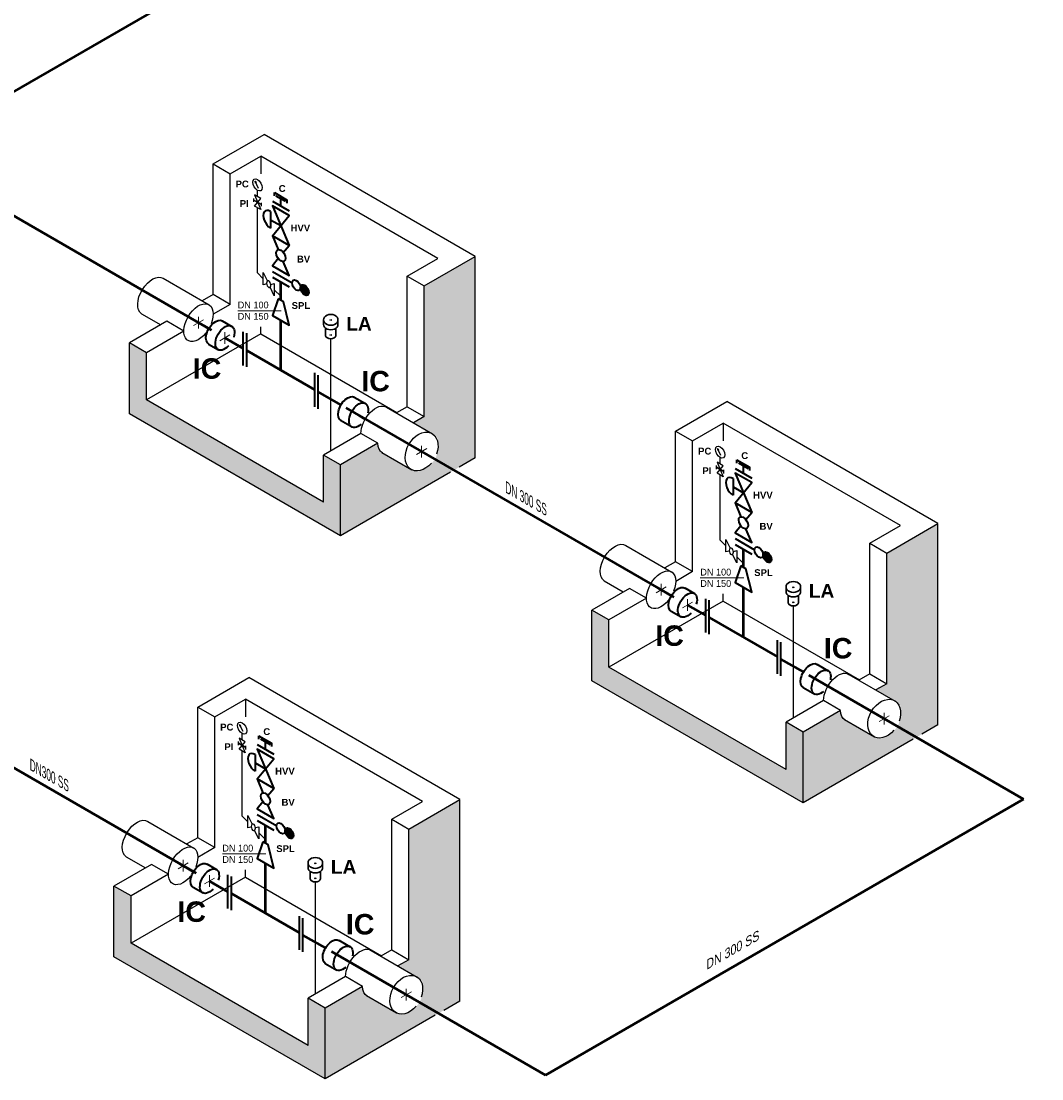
# Model space of a CAD drawing. Header units: millimetres. Extents: x 244 to 2461, y -1517 to 72.
# Tile 2 of 32: x 702 to 1052, y -1517 to -1155. Entities that reach past the tile are written whole.
import ezdxf

# ---------------------------------------------------------------- set-up
doc = ezdxf.new("R2010")
doc.units = ezdxf.units.MM
doc.linetypes.add('ACAD_ISO10W100', pattern=[18, 12, -3, 0, -3])
for name, color, linetype, lineweight in [('Achsen', 253, 'ACAD_ISO10W100', 15), ('Armatur-Entleerung', 7, 'Continuous', 30), ('Armaturen-Auslagerung', 7, 'Continuous', 40), ('Auslagerung', 1, 'Continuous', 50), ('Text', 7, 'Continuous', 18), ('Text groß', 7, 'Continuous', 18)]:
    doc.layers.add(name, color=color, linetype=linetype, lineweight=lineweight)
for name, color, linetype in [('DN 025-', 8, 'Continuous'), ('effekte', 7, 'Continuous'), ('gebäude', 8, 'Continuous'), ('rohrdurchführung', 7, 'Continuous')]:
    doc.layers.add(name, color=color, linetype=linetype)
doc.styles.add('isotext', font='arial.ttf', dxfattribs={"oblique": 30, "height": 3})

msp = doc.modelspace()

# ---------------------------------------------------------------- hatches: boundary and pattern name
at = {"layer": 'Armaturen-Auslagerung'}
h = msp.add_hatch(color=256, dxfattribs=at)
edge = h.paths.add_edge_path()
edge.add_ellipse((799.17, -1247.01), major_axis=(1.03, -1.76), ratio=0.573604, start_angle=0, end_angle=360)
h = msp.add_hatch(color=256, dxfattribs=at)
edge = h.paths.add_edge_path()
edge.add_ellipse((957.54, -1338.44), major_axis=(1.03, -1.76), ratio=0.573604, start_angle=0, end_angle=360)
h = msp.add_hatch(color=256, dxfattribs=at)
edge = h.paths.add_edge_path()
edge.add_ellipse((793.9, -1432.92), major_axis=(1.03, -1.76), ratio=0.573604, start_angle=0, end_angle=360)
at = {"layer": 'DN 025-'}
h = msp.add_hatch(color=256, dxfattribs=at)
h.paths.add_polyline_path([(782.17, -1209.75), (782.47, -1210.38), (782.6, -1210.29)])
h.paths.add_polyline_path([(782.35, -1210.45), (782.47, -1210.38), (782.17, -1209.75)])
h = msp.add_hatch(color=256, dxfattribs=at)
h.paths.add_polyline_path([(940.53, -1301.18), (940.84, -1301.81), (940.97, -1301.72)])
h.paths.add_polyline_path([(940.72, -1301.88), (940.84, -1301.81), (940.53, -1301.18)])
h = msp.add_hatch(color=256, dxfattribs=at)
h.paths.add_polyline_path([(776.9, -1395.65), (777.2, -1396.28), (777.33, -1396.2)])
h.paths.add_polyline_path([(777.08, -1396.36), (777.2, -1396.28), (776.9, -1395.65)])
at = {"layer": 'effekte', "true_color": 0xc9c8c0}
h = msp.add_hatch(color=9, dxfattribs=at)
edge = h.paths.add_edge_path()
edge.add_line((907, -808.93), (787.99, -740.22))
edge.add_line((787.99, -740.22), (787.99, -869.96))
edge.add_line((787.99, -869.96), (1382.83, -1213.39))
edge.add_line((1382.83, -1213.39), (1412.02, -1196.54))
edge.add_line((1412.02, -1196.54), (1401.34, -1190.37))
edge.add_ellipse((1397.01, -1187.87), major_axis=(3.06, -5.3), ratio=0.57735, start_angle=0, end_angle=45, ccw=False)
edge.add_line((1400.08, -1193.18), (1394.24, -1196.55))
edge.add_ellipse((1391.77, -1190.9), major_axis=(3.06, -5.3), ratio=0.57735, start_angle=180, end_angle=360, ccw=False)
edge.add_ellipse((1391.77, -1190.9), major_axis=(3.06, -5.3), ratio=0.57735, start_angle=0, end_angle=180)
edge.add_line((1388.71, -1185.6), (1390.89, -1184.34))
edge.add_line((1390.89, -1184.34), (1346.3, -1158.6))
edge.add_ellipse((1341.97, -1156.1), major_axis=(3.06, -5.3), ratio=0.57735, start_angle=0, end_angle=45, ccw=False)
edge.add_line((1345.04, -1161.4), (1339.2, -1164.77))
edge.add_ellipse((1336.73, -1159.12), major_axis=(3.06, -5.3), ratio=0.57735, start_angle=180, end_angle=360, ccw=False)
edge.add_ellipse((1336.73, -1159.12), major_axis=(3.06, -5.3), ratio=0.57735, start_angle=0, end_angle=180)
edge.add_line((1333.67, -1153.82), (1335.85, -1152.56))
edge.add_line((1335.85, -1152.56), (1044.98, -984.63))
edge.add_ellipse((1040.65, -982.13), major_axis=(3.06, -5.3), ratio=0.57735, start_angle=0, end_angle=45, ccw=False)
edge.add_line((1043.71, -987.43), (1037.88, -990.8))
edge.add_ellipse((1035.4, -985.15), major_axis=(3.06, -5.3), ratio=0.57735, start_angle=180, end_angle=360, ccw=False)
edge.add_ellipse((1035.4, -985.15), major_axis=(3.06, -5.3), ratio=0.57735, start_angle=0, end_angle=180)
edge.add_line((1032.34, -979.85), (1034.53, -978.59))
edge.add_line((1034.53, -978.59), (989.94, -952.85))
edge.add_ellipse((985.61, -950.35), major_axis=(3.06, -5.3), ratio=0.57735, start_angle=0, end_angle=45, ccw=False)
edge.add_line((988.67, -955.65), (982.84, -959.02))
edge.add_ellipse((980.36, -953.38), major_axis=(3.06, -5.3), ratio=0.57735, start_angle=180, end_angle=360, ccw=False)
edge.add_ellipse((980.36, -953.38), major_axis=(3.06, -5.3), ratio=0.57735, start_angle=0, end_angle=180)
edge.add_line((977.3, -948.07), (979.49, -946.81))
edge.add_line((979.49, -946.81), (934.9, -921.07))
edge.add_ellipse((930.57, -918.57), major_axis=(3.06, -5.3), ratio=0.57735, start_angle=0, end_angle=45, ccw=False)
edge.add_line((933.63, -923.87), (927.8, -927.24))
edge.add_ellipse((925.32, -921.6), major_axis=(3.06, -5.3), ratio=0.57735, start_angle=180, end_angle=360, ccw=False)
edge.add_ellipse((925.32, -921.6), major_axis=(3.06, -5.3), ratio=0.57735, start_angle=0, end_angle=180)
edge.add_line((922.26, -916.3), (924.45, -915.04))
edge.add_line((924.45, -915.04), (907, -904.96))
edge.add_line((907, -904.96), (907, -808.93))
for points in [[(836.39, -1292.44), (840.1, -1290.29), (840.1, -1245.59), (857.59, -1235.49), (857.59, -1304.43), (811.44, -1331.08), (811.44, -1306.84), (824.26, -1299.44), (824.26, -1300.53), (824.33, -1300.92), (824.42, -1301.36), (824.73, -1301.93), (825.45, -1302.67), (835.75, -1308.69), (836.6, -1308.87), (838.01, -1309.01), (839.42, -1308.79), (840.26, -1308.34), (841.13, -1307.8), (841.9, -1307.05), (842.58, -1306.39), (843.65, -1305.11), (844.22, -1303.93), (844.53, -1302.81), (845, -1300.18), (844.88, -1299.11), (844.7, -1297.79), (844.27, -1297.04), (842.95, -1296.05)], [(744.98, -1284.62), (744.98, -1268.46), (739.14, -1265.1), (739.14, -1289.34), (811.44, -1331.08), (811.44, -1306.84), (805.61, -1303.47), (805.61, -1319.63)], [(994.76, -1383.87), (998.47, -1381.73), (998.47, -1337.02), (1015.96, -1326.92), (1015.96, -1395.86), (969.81, -1422.51), (969.81, -1398.27), (982.63, -1390.87), (982.63, -1391.97), (982.7, -1392.36), (982.78, -1392.8), (983.09, -1393.37), (983.82, -1394.1), (994.12, -1400.12), (994.97, -1400.3), (996.38, -1400.44), (997.79, -1400.22), (998.62, -1399.77), (999.49, -1399.23), (1000.26, -1398.48), (1000.95, -1397.83), (1002.02, -1396.54), (1002.59, -1395.37), (1002.89, -1394.25), (1003.37, -1391.62), (1003.24, -1390.55), (1003.07, -1389.22), (1002.64, -1388.47), (1001.31, -1387.48)], [(903.34, -1376.06), (903.34, -1359.9), (897.51, -1356.53), (897.51, -1380.77), (969.81, -1422.51), (969.81, -1398.27), (963.98, -1394.91), (963.98, -1411.06)], [(831.12, -1478.34), (834.83, -1476.2), (834.83, -1431.49), (852.32, -1421.4), (852.32, -1490.34), (806.18, -1516.98), (806.18, -1492.75), (818.99, -1485.35), (819, -1486.44), (819.07, -1486.83), (819.15, -1487.27), (819.46, -1487.84), (820.18, -1488.58), (830.48, -1494.59), (831.34, -1494.78), (832.74, -1494.91), (834.15, -1494.69), (834.99, -1494.24), (835.86, -1493.71), (836.63, -1492.95), (837.32, -1492.3), (838.39, -1491.01), (838.96, -1489.84), (839.26, -1488.72), (839.74, -1486.09), (839.61, -1485.02), (839.44, -1483.69), (839, -1482.94), (837.68, -1481.96)], [(739.71, -1470.53), (739.71, -1454.37), (733.88, -1451.01), (733.88, -1475.24), (806.18, -1516.98), (806.18, -1492.75), (800.34, -1489.38), (800.34, -1505.54)]]:
    msp.add_hatch(color=9, dxfattribs=at).paths.add_polyline_path(points)

# ---------------------------------------------------------------- linework, layer by layer
at = {"layer": 'Achsen'}
for p, q in [((762.82, -1256.16), (762.82, -1260.16)), ((764.56, -1257.16), (761.09, -1259.16)), ((770.13, -1264.38), (773.59, -1262.38)), ((771.86, -1261.38), (771.86, -1265.38)), ((837.49, -1303.27), (840.96, -1301.27)), ((839.22, -1300.27), (839.22, -1304.27)), ((922.92, -1348.59), (919.46, -1350.59)), ((921.19, -1347.59), (921.19, -1351.59)), ((928.5, -1355.81), (931.96, -1353.81)), ((930.23, -1352.81), (930.23, -1356.81)), ((995.86, -1394.7), (999.32, -1392.7)), ((997.59, -1391.7), (997.59, -1395.7)), ((759.29, -1443.07), (755.82, -1445.07)), ((757.56, -1442.07), (757.56, -1446.07)), ((766.59, -1447.29), (766.59, -1451.29)), ((764.86, -1450.29), (768.33, -1448.29)), ((832.23, -1489.18), (835.69, -1487.18)), ((833.96, -1486.18), (833.96, -1490.18))]:
    msp.add_line(p, q, dxfattribs=at)
at = {"layer": 'Achsen', "lineweight": 15}
for p, q in [((808.42, -1257.47), (807.78, -1257.1)), ((807.78, -1257.47), (808.42, -1257.1)), ((807.78, -1262.6), (808.42, -1262.23)), ((808.42, -1262.6), (807.78, -1262.23)), ((966.78, -1348.9), (966.15, -1348.53)), ((966.15, -1348.9), (966.78, -1348.53)), ((966.15, -1354.03), (966.78, -1353.66)), ((966.78, -1354.03), (966.15, -1353.66)), ((803.15, -1443.37), (802.52, -1443.01)), ((802.52, -1443.37), (803.15, -1443.01)), ((802.52, -1448.5), (803.15, -1448.14)), ((803.15, -1448.5), (802.52, -1448.14))]:
    msp.add_line(p, q, dxfattribs=at)
at = {"layer": 'Armatur-Entleerung'}
for p, q in [((805.64, -1258.95), (805.64, -1257.19)), ((810.56, -1258.76), (810.56, -1257.19)), ((806.34, -1262.67), (806.34, -1260.08)), ((809.86, -1262.67), (809.86, -1260.08)), ((964, -1350.38), (964, -1348.62)), ((968.93, -1350.2), (968.93, -1348.62)), ((964.71, -1354.1), (964.71, -1351.51)), ((968.23, -1354.1), (968.23, -1351.51)), ((800.37, -1444.86), (800.37, -1443.1)), ((805.3, -1444.67), (805.3, -1443.1)), ((801.07, -1448.57), (801.07, -1445.99)), ((804.59, -1448.57), (804.59, -1445.99))]:
    msp.add_line(p, q, dxfattribs=at)
at = {"layer": 'Armatur-Entleerung', "extrusion": (0, 0, -1)}
for centre in [(808.1, -1257.1), (966.47, -1348.53), (802.83, -1443)]:
    msp.add_ellipse(centre, major_axis=(-2.47, 0), ratio=0.707107, start_param=6.229713, end_param=9.478251, dxfattribs=at)
at = {"layer": 'Armatur-Entleerung'}
for centre, major_axis, start_param, end_param in [((808.1, -1257.28), (-2.47, 0), 6.229713, 9.478251), ((808.1, -1258.86), (-2.47, 0), 6.229713, 9.478251), ((808.1, -1262.41), (-1.8, 0), 6.484813, 9.22315), ((966.47, -1348.72), (-2.47, 0), 6.229713, 9.478251), ((966.47, -1350.29), (-2.47, 0), 6.229713, 9.478251), ((966.47, -1353.85), (-1.8, 0), 6.484813, 9.22315), ((802.83, -1443.19), (-2.47, 0), 6.229713, 9.478251), ((802.83, -1444.76), (-2.47, 0), 6.229713, 9.478251), ((802.83, -1448.32), (-1.8, 0), 6.484813, 9.22315)]:
    msp.add_ellipse(centre, major_axis=major_axis, ratio=0.707107, start_param=start_param, end_param=end_param, dxfattribs=at)
at = {"layer": 'Armaturen-Auslagerung'}
for p, q in [((788.79, -1213.66), (793.18, -1216.2)), ((788.79, -1214.77), (788.79, -1213.66)), ((789.28, -1214.71), (792.58, -1216.61)), ((790.99, -1218.27), (790.99, -1215.69)), ((793.18, -1217.31), (793.18, -1216.2)), ((788.13, -1216.62), (793.85, -1219.92)), ((787.49, -1220.06), (787.49, -1222.93)), ((787.49, -1222.93), (790.99, -1224.95)), ((787.49, -1222.93), (787.49, -1225.8)), ((788.13, -1240.63), (794.84, -1244.51)), ((788.13, -1242.61), (793.85, -1245.92)), ((770.92, -1257.5), (774.26, -1259.43)), ((778.15, -1272.78), (778.15, -1261.24)), ((779.33, -1273.31), (779.33, -1261.76)), ((766.25, -1265.47), (769.65, -1267.43)), ((802.65, -1286.93), (802.65, -1275.38)), ((803.83, -1287.64), (803.83, -1276.09)), ((816.13, -1283.61), (820.03, -1285.86)), ((811.47, -1291.58), (815.41, -1293.85)), ((947.16, -1305.1), (951.55, -1307.63)), ((947.16, -1306.21), (947.16, -1305.1)), ((947.65, -1306.14), (950.95, -1308.05)), ((946.5, -1308.05), (952.22, -1311.35)), ((949.36, -1309.7), (949.36, -1307.12)), ((951.55, -1308.74), (951.55, -1307.63)), ((945.86, -1311.5), (945.86, -1314.37)), ((945.86, -1314.37), (949.36, -1316.39)), ((945.86, -1314.37), (945.86, -1317.24)), ((946.5, -1332.07), (953.21, -1335.94)), ((946.5, -1334.05), (952.22, -1337.35)), ((929.28, -1348.94), (932.63, -1350.87)), ((936.52, -1364.22), (936.52, -1352.67)), ((937.69, -1364.74), (937.69, -1353.19)), ((924.62, -1356.9), (928.01, -1358.86)), ((961.02, -1378.36), (961.02, -1366.82)), ((962.2, -1379.07), (962.2, -1367.52)), ((974.5, -1375.04), (978.4, -1377.29)), ((969.84, -1383.01), (973.78, -1385.29)), ((783.53, -1399.57), (787.92, -1402.11)), ((783.53, -1400.68), (783.53, -1399.57)), ((784.02, -1400.61), (787.31, -1402.52)), ((782.86, -1402.52), (788.58, -1405.83)), ((785.72, -1404.17), (785.72, -1401.6)), ((787.92, -1403.22), (787.92, -1402.11)), ((782.22, -1405.97), (782.22, -1408.84)), ((782.22, -1408.84), (785.72, -1410.86)), ((782.22, -1408.84), (782.22, -1411.71)), ((782.86, -1426.54), (789.58, -1430.42)), ((782.86, -1428.52), (788.58, -1431.82)), ((765.65, -1443.41), (768.99, -1445.34)), ((772.89, -1458.69), (772.89, -1447.14)), ((774.06, -1459.21), (774.06, -1447.67)), ((760.99, -1451.38), (764.38, -1453.34)), ((797.39, -1472.84), (797.39, -1461.29)), ((798.56, -1473.54), (798.56, -1462)), ((810.87, -1469.51), (814.76, -1471.76)), ((806.2, -1477.48), (810.15, -1479.76))]:
    msp.add_line(p, q, dxfattribs=at)
for points in [[(788.13, -1228.42), (793.85, -1221.49), (788.13, -1218.19), (793.85, -1231.72)], [(791.85, -1234.15), (793.85, -1231.72), (788.13, -1228.42), (790.12, -1233.14)], [(790.13, -1236.23), (788.13, -1238.65), (793.85, -1241.96), (791.85, -1237.23)], [(946.5, -1319.85), (952.22, -1312.92), (946.5, -1309.62), (952.22, -1323.16)], [(950.22, -1325.58), (952.22, -1323.16), (946.5, -1319.85), (948.49, -1324.57)], [(948.5, -1327.66), (946.5, -1330.09), (952.22, -1333.39), (950.22, -1328.67)], [(782.86, -1414.33), (788.58, -1407.4), (782.86, -1404.09), (788.58, -1417.63)], [(786.58, -1420.05), (788.58, -1417.63), (782.86, -1414.33), (784.86, -1419.05)], [(784.86, -1422.14), (782.86, -1424.56), (788.58, -1427.86), (786.59, -1423.14)]]:
    msp.add_lwpolyline(points, dxfattribs=at)
for points in [[(790.1, -1250), (788.13, -1255.7), (793.85, -1259), (791.88, -1251.03)], [(948.47, -1341.43), (946.5, -1347.13), (952.22, -1350.44), (950.25, -1342.46)], [(784.83, -1435.9), (782.86, -1441.61), (788.59, -1444.91), (786.62, -1436.93)]]:
    msp.add_lwpolyline(points, close=True, dxfattribs=at)
for centre in [(787.49, -1222.93), (945.86, -1314.37), (782.22, -1408.84)]:
    msp.add_ellipse(centre, major_axis=(1.8, -3.05), ratio=0.573604, start_param=2.343025, end_param=5.484618, dxfattribs=at)
for centre, major_axis in [((790.99, -1235.19), (1.15, -1.95)), ((796.29, -1245.34), (1.03, -1.76)), ((799.17, -1247.01), (1.03, -1.76)), ((949.36, -1326.62), (1.15, -1.95)), ((954.65, -1336.78), (1.03, -1.76)), ((957.54, -1338.44), (1.03, -1.76)), ((785.72, -1421.09), (1.15, -1.95)), ((791.02, -1431.25), (1.03, -1.76)), ((793.9, -1432.92), (1.03, -1.76))]:
    msp.add_ellipse(centre, major_axis=major_axis, ratio=0.573604, dxfattribs=at)
at = {"layer": 'Armaturen-Auslagerung', "extrusion": (0, 0, -1)}
for centre, start_param, end_param in [((768.65, -1261.53), 6.248229, 9.449833), ((771.86, -1263.38), 5.102321, 10.59574), ((813.87, -1287.63), 6.248229, 9.449833), ((817.63, -1289.8), 5.224128, 10.473935), ((927.02, -1352.96), 6.248229, 9.449833), ((930.23, -1354.81), 5.102321, 10.59574), ((972.24, -1379.06), 6.248229, 9.449833), ((976, -1381.24), 5.224128, 10.473935), ((763.39, -1447.43), 6.248229, 9.449833), ((766.59, -1449.29), 5.102321, 10.59574), ((808.6, -1473.54), 6.248229, 9.449833), ((812.36, -1475.71), 5.224128, 10.473935)]:
    msp.add_ellipse(centre, major_axis=(-2.34, -3.98), ratio=0.573604, start_param=start_param, end_param=end_param, dxfattribs=at)
at = {"layer": 'Auslagerung'}
for p, q in [((1038.47, -983.39), (662.68, -1200.34)), ((662.68, -1200.34), (767.24, -1260.71)), ((813.29, -1287.3), (925.61, -1352.14)), ((971.79, -1378.81), (1045.27, -1421.23)), ((649.65, -1381.77), (761.97, -1446.62)), ((1045.27, -1421.23), (881.63, -1515.7)), ((808.33, -1473.38), (881.63, -1515.7))]:
    msp.add_line(p, q, dxfattribs=at)
at = {"layer": 'Auslagerung', "linetype": 'Continuous', "ltscale": 0.2}
for p, q in [((790.99, -1250.51), (790.99, -1244.26)), ((790.99, -1250.51), (790.99, -1247.08)), ((761.69, -1257.51), (766.36, -1260.19)), ((790.99, -1274.42), (790.99, -1257.35)), ((771.86, -1263.38), (778.15, -1267.01)), ((779.33, -1267.69), (802.65, -1281.16)), ((811.59, -1286.28), (803.83, -1281.86)), ((817.87, -1289.96), (819.93, -1291.14)), ((949.36, -1341.95), (949.36, -1335.7)), ((949.36, -1341.95), (949.36, -1338.51)), ((920.05, -1348.94), (924.73, -1351.63)), ((949.36, -1365.85), (949.36, -1348.79)), ((930.23, -1354.81), (936.52, -1358.44)), ((937.69, -1359.12), (961.02, -1372.59)), ((969.96, -1377.72), (962.2, -1373.29)), ((976.24, -1381.39), (978.29, -1382.57)), ((785.72, -1436.42), (785.72, -1430.17)), ((785.72, -1436.42), (785.72, -1432.99)), ((756.42, -1443.41), (761.1, -1446.1)), ((785.72, -1460.33), (785.72, -1443.26)), ((766.59, -1449.29), (772.89, -1452.92)), ((774.06, -1453.59), (797.39, -1467.06)), ((806.32, -1472.19), (798.56, -1467.77)), ((812.61, -1475.86), (814.66, -1477.05))]:
    msp.add_line(p, q, dxfattribs=at)
at = {"layer": 'DN 025-'}
for p, q in [((783.34, -1212.19), (782.17, -1209.75)), ((783.05, -1215.07), (783.05, -1212.86)), ((783.05, -1241.15), (783.05, -1218.85)), ((784.35, -1218.32), (784.35, -1217.1)), ((784.99, -1243.1), (783.05, -1241.15)), ((790.99, -1249.12), (788.75, -1246.87)), ((808.1, -1302.04), (808.1, -1263.68)), ((941.7, -1303.63), (940.53, -1301.18)), ((941.42, -1306.5), (941.42, -1304.29)), ((941.42, -1332.59), (941.42, -1310.29)), ((942.71, -1309.75), (942.71, -1308.53)), ((943.36, -1334.53), (941.42, -1332.59)), ((949.36, -1340.56), (947.11, -1338.3)), ((966.47, -1393.47), (966.47, -1355.12)), ((778.07, -1398.1), (776.9, -1395.65)), ((777.79, -1400.98), (777.79, -1398.76)), ((779.08, -1404.22), (779.08, -1403.01)), ((777.79, -1427.06), (777.79, -1404.76)), ((779.72, -1429.01), (777.79, -1427.06)), ((785.72, -1435.03), (783.48, -1432.78)), ((802.83, -1487.94), (802.83, -1449.59))]:
    msp.add_line(p, q, dxfattribs=at)
for points in [[(782.17, -1209.75), (782.6, -1210.29), (782.35, -1210.45), (782.17, -1209.75)], [(781.76, -1216.82), (781.76, -1215.61)], [(782, -1218.24), (784.11, -1215.68), (782, -1214.46), (784.11, -1219.46), (782, -1218.24)], [(786.17, -1244.92), (784.99, -1245.21), (784.99, -1240.99), (786.44, -1243.91)], [(787.57, -1245.05), (788.75, -1244.76), (788.75, -1248.98), (787.3, -1246.05)], [(940.53, -1301.18), (940.97, -1301.72), (940.72, -1301.88), (940.53, -1301.18)], [(940.36, -1309.68), (942.48, -1307.12), (940.36, -1305.89), (942.48, -1310.9), (940.36, -1309.68)], [(940.13, -1308.26), (940.13, -1307.04)], [(944.54, -1336.35), (943.36, -1336.64), (943.36, -1332.42), (944.8, -1335.35)], [(945.93, -1336.48), (947.11, -1336.19), (947.11, -1340.41), (945.67, -1337.49)], [(776.9, -1395.65), (777.33, -1396.2), (777.08, -1396.36), (776.9, -1395.65)], [(776.73, -1404.15), (778.85, -1401.59), (776.73, -1400.37), (778.85, -1405.37), (776.73, -1404.15)], [(776.5, -1402.73), (776.5, -1401.52)], [(780.9, -1430.82), (779.72, -1431.11), (779.72, -1426.9), (781.17, -1429.82)], [(782.3, -1430.96), (783.48, -1430.67), (783.48, -1434.88), (782.03, -1431.96)]]:
    msp.add_lwpolyline(points, dxfattribs=at)
for points in [[(781.76, -1216.22), (784.35, -1217.71)], [(940.13, -1307.65), (942.71, -1309.14)], [(776.5, -1402.12), (779.08, -1403.62)]]:
    msp.add_lwpolyline(points, close=True, dxfattribs=at)
for centre in [(783.05, -1211.03), (941.42, -1302.46), (777.79, -1396.93)]:
    msp.add_ellipse(centre, major_axis=(1.15, -1.95), ratio=0.573604, dxfattribs=at)
at = {"layer": 'DN 025-', "extrusion": (0, 0, -1)}
for centre in [(786.87, -1244.98), (945.24, -1336.42), (781.6, -1430.89)]:
    msp.add_ellipse(centre, major_axis=(0.29, -1.14), ratio=0.573604, dxfattribs=at)
at = {"layer": 'gebäude'}
for p, q in [((767.8, -1203.85), (785.29, -1193.75)), ((857.59, -1235.49), (785.29, -1193.75)), ((773.63, -1207.21), (784.13, -1201.15)), ((844.76, -1236.16), (784.13, -1201.15)), ((784.13, -1201.15), (784.13, -1207.2)), ((767.8, -1248.55), (767.8, -1203.85)), ((767.8, -1203.85), (773.63, -1207.21)), ((773.63, -1251.92), (773.63, -1207.21)), ((834.27, -1242.22), (844.76, -1236.16)), ((840.1, -1245.59), (857.59, -1235.49)), ((857.59, -1304.43), (857.59, -1235.49)), ((834.27, -1286.93), (834.27, -1242.22)), ((834.27, -1242.22), (840.1, -1245.59)), ((767.8, -1248.55), (764.09, -1250.69)), ((773.63, -1251.92), (767.8, -1248.55)), ((840.1, -1290.29), (840.1, -1245.59)), ((773.63, -1251.92), (767.83, -1255.27)), ((751.99, -1257.68), (739.14, -1265.1)), ((784.13, -1262.02), (784.13, -1259.53)), ((757.82, -1261.05), (744.98, -1268.46)), ((784.13, -1262.02), (744.98, -1284.62)), ((784.13, -1262.02), (830.77, -1288.95)), ((739.14, -1289.34), (739.14, -1265.1)), ((744.98, -1268.46), (739.14, -1265.1)), ((744.98, -1284.62), (744.98, -1268.46)), ((805.61, -1319.63), (744.98, -1284.62)), ((926.17, -1295.28), (943.66, -1285.18)), ((1015.96, -1326.92), (943.66, -1285.18)), ((834.27, -1286.93), (830.56, -1289.07)), ((834.27, -1286.93), (840.1, -1290.29)), ((811.44, -1331.08), (739.14, -1289.34)), ((840.1, -1290.29), (836.39, -1292.44)), ((926.17, -1339.99), (926.17, -1295.28)), ((926.17, -1295.28), (932, -1298.65)), ((932, -1298.65), (942.5, -1292.59)), ((1003.13, -1327.59), (942.5, -1292.59)), ((942.5, -1292.59), (942.5, -1298.63)), ((818.43, -1296.07), (805.61, -1303.47)), ((824.26, -1299.44), (811.44, -1306.84)), ((932, -1343.35), (932, -1298.65)), ((805.61, -1319.63), (805.61, -1303.47)), ((811.44, -1306.84), (805.61, -1303.47)), ((811.44, -1331.08), (811.44, -1306.84)), ((857.59, -1304.43), (852.05, -1307.63)), ((849.15, -1309.31), (811.44, -1331.08)), ((992.64, -1333.65), (1003.13, -1327.59)), ((998.47, -1337.02), (1015.96, -1326.92)), ((1015.96, -1395.86), (1015.96, -1326.92)), ((992.64, -1378.36), (992.64, -1333.65)), ((992.64, -1333.65), (998.47, -1337.02)), ((998.47, -1381.73), (998.47, -1337.02)), ((926.17, -1339.99), (922.46, -1342.13)), ((932, -1343.35), (926.17, -1339.99)), ((932, -1343.35), (926.2, -1346.7)), ((910.36, -1349.12), (897.51, -1356.53)), ((916.19, -1352.48), (903.34, -1359.9)), ((942.5, -1353.45), (903.34, -1376.06)), ((942.5, -1353.45), (942.5, -1350.96)), ((942.5, -1353.45), (989.14, -1380.38)), ((897.51, -1380.77), (897.51, -1356.53)), ((903.34, -1359.9), (897.51, -1356.53)), ((903.34, -1376.06), (903.34, -1359.9)), ((963.98, -1411.06), (903.34, -1376.06)), ((992.64, -1378.36), (988.93, -1380.5)), ((992.64, -1378.36), (998.47, -1381.73)), ((762.54, -1389.75), (780.03, -1379.65)), ((852.32, -1421.4), (780.03, -1379.65)), ((969.81, -1422.51), (897.51, -1380.77)), ((998.47, -1381.73), (994.76, -1383.87)), ((762.54, -1434.46), (762.54, -1389.75)), ((762.54, -1389.75), (768.37, -1393.12)), ((768.37, -1393.12), (778.86, -1387.06)), ((839.5, -1422.07), (778.86, -1387.06)), ((778.86, -1387.06), (778.86, -1393.11)), ((976.8, -1387.51), (963.98, -1394.91)), ((768.37, -1437.83), (768.37, -1393.12)), ((982.63, -1390.87), (969.81, -1398.27)), ((963.98, -1411.06), (963.98, -1394.91)), ((969.81, -1398.27), (963.98, -1394.91)), ((1015.96, -1395.86), (1010.42, -1399.06)), ((969.81, -1422.51), (969.81, -1398.27)), ((1007.51, -1400.74), (969.81, -1422.51)), ((829, -1428.13), (839.5, -1422.07)), ((834.83, -1431.49), (852.32, -1421.4)), ((852.32, -1490.34), (852.32, -1421.4)), ((829, -1472.83), (829, -1428.13)), ((829, -1428.13), (834.83, -1431.49)), ((834.83, -1476.2), (834.83, -1431.49)), ((762.54, -1434.46), (758.83, -1436.6)), ((768.37, -1437.83), (762.54, -1434.46)), ((768.37, -1437.83), (762.56, -1441.18)), ((746.72, -1443.59), (733.88, -1451.01)), ((752.55, -1446.96), (739.71, -1454.37)), ((778.86, -1447.92), (739.71, -1470.53)), ((778.86, -1447.92), (778.86, -1445.43)), ((778.86, -1447.92), (825.5, -1474.85)), ((733.88, -1475.24), (733.88, -1451.01)), ((739.71, -1454.37), (733.88, -1451.01)), ((739.71, -1470.53), (739.71, -1454.37)), ((800.34, -1505.54), (739.71, -1470.53)), ((829, -1472.83), (825.29, -1474.98)), ((829, -1472.83), (834.83, -1476.2)), ((806.18, -1516.98), (733.88, -1475.24)), ((834.83, -1476.2), (831.12, -1478.34)), ((813.16, -1481.98), (800.34, -1489.38)), ((818.99, -1485.35), (806.18, -1492.75)), ((800.34, -1505.54), (800.34, -1489.38)), ((806.18, -1492.75), (800.34, -1489.38)), ((852.32, -1490.34), (846.78, -1493.54)), ((806.18, -1516.98), (806.18, -1492.75)), ((843.88, -1495.21), (806.18, -1516.98))]:
    msp.add_line(p, q, dxfattribs=at)
at = {"layer": 'rohrdurchführung'}
for p, q in [((750.71, -1242.97), (766.51, -1252.09)), ((743.33, -1255.1), (749.89, -1258.89)), ((757.82, -1261.05), (751.99, -1257.68)), ((827.15, -1287.1), (842.96, -1296.23)), ((824.26, -1299.44), (818.43, -1296.07)), ((825.6, -1302.6), (835.86, -1308.52)), ((909.08, -1334.4), (924.88, -1343.53)), ((901.7, -1346.54), (908.26, -1350.33)), ((916.19, -1352.48), (910.36, -1349.12)), ((985.52, -1378.53), (1001.32, -1387.66)), ((982.63, -1390.87), (976.8, -1387.51)), ((983.97, -1394.03), (994.22, -1399.96)), ((745.44, -1428.88), (761.25, -1438)), ((738.06, -1441.01), (744.63, -1444.8)), ((752.55, -1446.96), (746.72, -1443.59)), ((821.88, -1473.01), (837.69, -1482.13)), ((818.99, -1485.35), (813.16, -1481.98)), ((820.33, -1488.51), (830.59, -1494.43))]:
    msp.add_line(p, q, dxfattribs=at)
at = {"layer": 'rohrdurchführung', "extrusion": (0, 0, -1)}
for centre, major_axis, ratio, start_param, end_param in [((747.02, -1249.04), (-3.6, -6.12), 0.573604, 6.308241, 9.449833), ((762.82, -1258.16), (3.55, 6.15), 0.573854, 1.823708, 7.601069), ((823.46, -1293.17), (-3.6, -6.12), 0.573604, 7.061823, 9.449833), ((839.22, -1302.27), (-3.55, -6.15), 0.707416, 4.965317, 10.742645), ((829.29, -1296.53), (-3.6, -6.12), 0.573604, 6.248229, 7.061823), ((905.39, -1340.47), (-3.6, -6.12), 0.573604, 6.308241, 9.449833), ((921.19, -1349.59), (3.55, 6.15), 0.573854, 1.823708, 7.601069), ((981.83, -1384.6), (-3.6, -6.12), 0.573604, 7.061823, 9.449833), ((997.59, -1393.7), (-3.55, -6.15), 0.707416, 4.965317, 10.742645), ((987.66, -1387.97), (-3.6, -6.12), 0.573604, 6.248229, 7.061823), ((741.75, -1434.94), (-3.6, -6.12), 0.573604, 6.308241, 9.449833), ((757.56, -1444.07), (3.55, 6.15), 0.573854, 1.823708, 7.601069), ((818.19, -1479.08), (-3.6, -6.12), 0.573604, 7.061823, 9.449833), ((833.96, -1488.18), (-3.55, -6.15), 0.707416, 4.965317, 10.742645), ((824.02, -1482.44), (-3.6, -6.12), 0.573604, 6.248229, 7.061823)]:
    msp.add_ellipse(centre, major_axis=major_axis, ratio=ratio, start_param=start_param, end_param=end_param, dxfattribs=at)
at = {"layer": 'Text'}
for p, q in [((776.25, -1254.06), (791.13, -1254.06)), ((934.62, -1345.49), (949.5, -1345.49)), ((770.99, -1439.96), (785.86, -1439.96))]:
    msp.add_line(p, q, dxfattribs=at)

# ---------------------------------------------------------------- texts
at = {"layer": 'Text', "rotation": 0}
for s, insert, char_height, width, attachment_point in [('{\\fArial|b1|i0|c0|p34;PC}', (780.04, -1209.53), 2.3322, 9.4453, 3), ('{\\fArial|b1|i0|c0|p34;C}', (792.63, -1211.07), 2.3322, 9.4453, 3), ('{\\fArial|b1|i0|c0|p34;PI}', (780.04, -1216.21), 2.3322, 9.4453, 3), ('{\\fArial|b1|i0|c0|p34;HVV}', (801.04, -1224.59), 2.3322, 9.4453, 3), ('{\\fArial|b1|i0|c0|p34;BV}', (801.04, -1235.25), 2.3322, 9.4453, 3), ('DN 100\\PDN 150', (776.25, -1250.94), 2.332, 18.592, 1), ('{\\fArial|b1|i0|c0|p34;SPL}', (801.04, -1251.12), 2.3322, 9.4453, 3), ('{\\fArial|b1|i0|c0|p34;PC}', (938.4, -1300.96), 2.3322, 9.4453, 3), ('{\\fArial|b1|i0|c0|p34;C}', (951, -1302.5), 2.3322, 9.4453, 3), ('{\\fArial|b1|i0|c0|p34;PI}', (938.4, -1307.64), 2.3322, 9.4453, 3), ('{\\fArial|b1|i0|c0|p34;HVV}', (959.41, -1316.03), 2.3322, 9.4453, 3), ('{\\fArial|b1|i0|c0|p34;BV}', (959.41, -1326.69), 2.3322, 9.4453, 3), ('DN 100\\PDN 150', (934.62, -1342.38), 2.332, 18.592, 1), ('{\\fArial|b1|i0|c0|p34;SPL}', (959.41, -1342.55), 2.3322, 9.4453, 3), ('{\\fArial|b1|i0|c0|p34;PC}', (774.77, -1395.43), 2.3322, 9.4453, 3), ('{\\fArial|b1|i0|c0|p34;C}', (787.36, -1396.97), 2.3322, 9.4453, 3), ('{\\fArial|b1|i0|c0|p34;PI}', (774.77, -1402.12), 2.3322, 9.4453, 3), ('{\\fArial|b1|i0|c0|p34;HVV}', (795.77, -1410.5), 2.3322, 9.4453, 3), ('{\\fArial|b1|i0|c0|p34;BV}', (795.77, -1421.16), 2.3322, 9.4453, 3), ('DN 100\\PDN 150', (770.99, -1436.85), 2.332, 18.592, 1), ('{\\fArial|b1|i0|c0|p34;SPL}', (795.77, -1437.02), 2.3322, 9.4453, 3)]:
    msp.add_mtext(s, dxfattribs=dict(at, insert=insert, char_height=char_height, width=width, attachment_point=attachment_point))
at = {"layer": 'Text', "width": 10.9258, "attachment_point": 1}
for s, insert, char_height in [('{\\fArial|b1|i0|c0|p34;LA}', (813.4, -1256.21), 4.6836), ('{\\fArial|b1|i0|c0|p34;IC}', (760.85, -1270.35), 7), ('{\\fArial|b1|i0|c0|p34;IC}', (818.55, -1274.66), 7), ('{\\fArial|b1|i0|c0|p34;LA}', (971.77, -1347.64), 4.6836), ('{\\fArial|b1|i0|c0|p34;IC}', (919.22, -1361.79), 7), ('{\\fArial|b1|i0|c0|p34;IC}', (976.92, -1366.09), 7), ('{\\fArial|b1|i0|c0|p34;LA}', (808.14, -1442.11), 4.6836), ('{\\fArial|b1|i0|c0|p34;IC}', (755.59, -1456.26), 7), ('{\\fArial|b1|i0|c0|p34;IC}', (813.28, -1460.56), 7)]:
    msp.add_mtext(s, dxfattribs=dict(at, insert=insert, char_height=char_height))
at = {"layer": 'Text groß', "char_height": 3.5, "attachment_point": 9, "rotation": 330}
for s, insert in [('{\\Q-30;\\W0.7;DN 300 SS}', (882.05, -1324.51)), ('{\\Q-30;\\W0.7;DN300 SS}', (718.42, -1418.99))]:
    msp.add_mtext(s, dxfattribs=dict(at, insert=insert))
at = {"layer": 'Text groß', "insert": (944.27, -1471.94), "char_height": 3, "width": 27.8813, "attachment_point": 2, "rotation": 30, "style": 'isotext'}
msp.add_mtext('DN 300 SS', dxfattribs=at)

doc.saveas('drawing.dxf')
